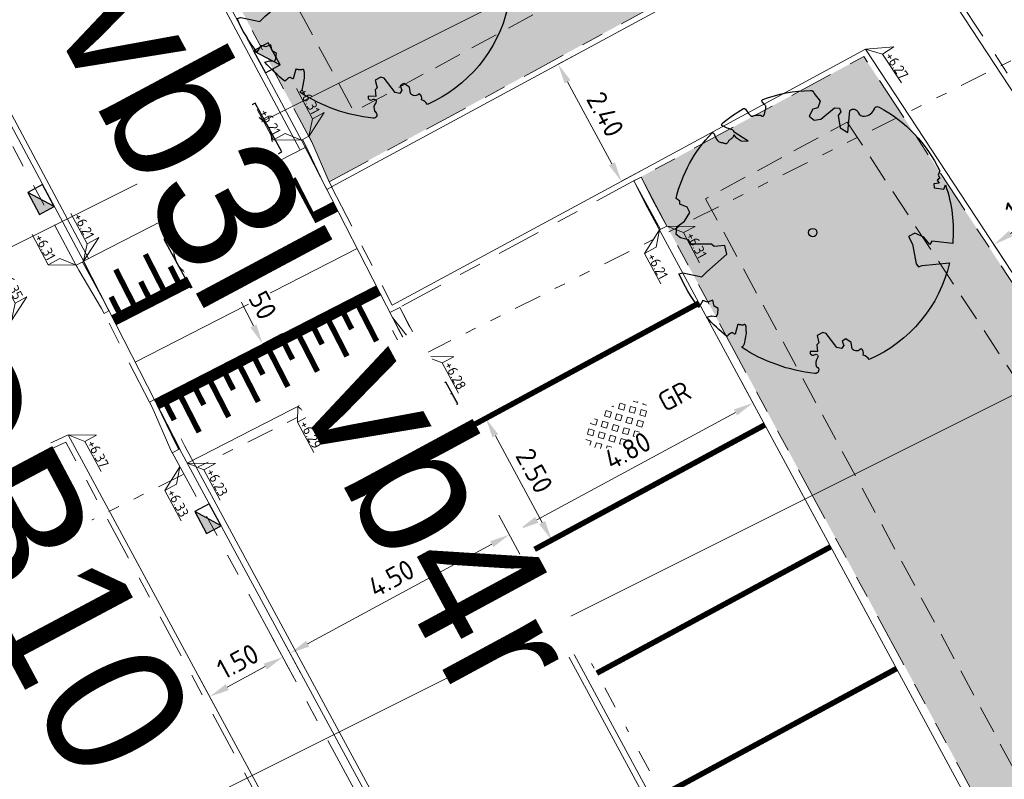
# Model space of a CAD drawing. Header units: metres. Extents: x 155090 to 155676, y 461362 to 461889.
# Tile 64 of 99: x 155297 to 155315, y 461587 to 461600. Entities that reach past the tile are written whole.
import ezdxf
from ezdxf.enums import TextEntityAlignment as Align

# ---------------------------------------------------------------- set-up
doc = ezdxf.new("R2018")
doc.units = ezdxf.units.M
for name, pattern in [('AL-TEKENBLADGRENS', [11.5, 2.5, -1.5, 1, -1.5, 1, -1.5, 2.5]), ('DASHED', [0.75, 0.5, -0.25]), ('VH-GELEIDEBAND', [6, 2, -2, 0, -2]), ('VH-OPSLUITBAND-SO', [10, 4, -2, 2, -2]), ('VH-TROTTOIRBAND_130-150', [15, 5, -2, 2, -2, 2, -2]), ('VW-5050_STREEP', [1, 0.5, -0.5]), ('ZZ-HIDDEN-SO', [4, 2, -2])]:
    doc.linetypes.add(name, pattern=pattern)
doc.layers.get('0').update_dxf_attribs({"lineweight": 18})
doc.layers.get('Defpoints').update_dxf_attribs({"lineweight": 18})
for name, color, linetype, lineweight in [('B-WE-VH-KANTOPSLUITING_OPSLUITBAND_60X200-G', 150, 'VH-OPSLUITBAND-SO', 18), ('B-WE-VH-VERHARDING_HALFVERHARDING_GRASBETONSTEEN-S-200', 130, 'Continuous', 18), ('N-WE-GR-BOOM-S', 90, 'Continuous', 25), ('N-WE-RI-OVERIG_RIOOLPUT_INSPECTIE-S-200', 10, 'Continuous', 25), ('N-WE-VH-KANTOPSLUITING-T18', 10, 'Continuous', 18), ('N-WE-VH-KANTOPSLUITING_GELEIDEBAND_50 200-G', 20, 'VH-GELEIDEBAND', 18), ('N-WE-VH-KANTOPSLUITING_OPSLUITBAND_100X200-G', 150, 'VH-OPSLUITBAND-SO', 18), ('N-WE-VH-KANTOPSLUITING_TROTTOIRBAND_130 150X250-G', 210, 'VH-TROTTOIRBAND_130-150', 18), ('N-WE-VH-KANTOPSLUITING_VERLOOPBAND-S', 7, 'Continuous', 18), ('N-WE-VH-KANTOPSLUITING_VOORKANT_BAND-G', 50, 'Continuous', 18), ('N-WE-VH-KANTVERHARDING_STREKLAAG-G', 60, 'Continuous', 18), ('N-WE-VW-MARKERING_DWARS_OVERSTEEK_KANALISATIESTREEP50_010-G', 7, 'VW-5050_STREEP', 18), ('N-WE-VW-MARKERING_SYMBOOL_PLATEAU-S', 7, 'Continuous', 18), ('X-XX-AL-BLADSCHEIDING-G', 7, 'AL-TEKENBLADGRENS', 18), ('X-XX-AL-HOOGTELABEL-S', 7, 'Continuous', 18), ('X-XX-AL-M', 7, 'Continuous', 18)]:
    doc.layers.add(name, color=color, linetype=linetype, lineweight=lineweight)
for name, color, linetype, lineweight, true_color in [('N-WE-GR-Groen-A-200', 7, 'Continuous', 18, 0x52a500), ('N-WE-GR-MATERIAALGRENS-G', 7, 'ZZ-HIDDEN-SO', 18, 0x00e600), ('N-WE-RI-HWA_KOLK-S-200', 150, 'Continuous', 25, 0x007fff)]:
    doc.layers.add(name, color=color, linetype=linetype, lineweight=lineweight, true_color=true_color)
doc.layers.add('X-XX-AL-HULPLIJN', color=4, linetype='Continuous', lineweight=18, plot=False)
doc.styles.add('NLCS-ISO', font='NLCS-ISO.ttf')
doc.styles.add('NLCS-ISO-M200-T18', font='NLCS-ISO.ttf', dxfattribs={"height": 0.36})
doc.dimstyles.new('NLCS-M200-T18-PIJL_L2_H1', dxfattribs={"dimscale": 0.2, "dimtxt": 2.5, "dimasz": 1.8, "dimexe": 2, "dimexo": 2, "dimgap": 0.7, "dimtad": 1, "dimzin": 0, "dimdsep": 46, "dimtxsty": 'NLCS-ISO-M200-T18', "dimcen": 0, "dimdle": 2, "dimclrd": 256, "dimclre": 256, "dimclrt": 10, "dimadec": 1, "dimazin": 0, "dimtfac": 1, "dimtdec": 3, "dimtofl": 0, "dimtmove": 0, "dimatfit": 3, "dimfxl": 2, "dimfxlon": 1, "dimtfillclr": 256, "dimtolj": 1, "dimtzin": 0, "dimlwd": -1, "dimlwe": -1, "dimarcsym": 0})
doc.dimstyles.new('NLCS-M200-T18-PIJL_L2_H2', dxfattribs={"dimscale": 0.2, "dimtxt": 0.36, "dimasz": 1.8, "dimexe": 2, "dimexo": 2, "dimgap": 0.7, "dimtad": 1, "dimzin": 0, "dimdsep": 46, "dimtxsty": 'NLCS-ISO-M200-T18', "dimcen": 0, "dimdle": 2, "dimclrd": 256, "dimclre": 256, "dimclrt": 10, "dimazin": 0, "dimtfac": 1, "dimtofl": 0, "dimtmove": 0, "dimatfit": 3, "dimfxl": 2, "dimfxlon": 1, "dimtfill": 1, "dimtfillclr": 256, "dimtolj": 1, "dimtzin": 0, "dimlwd": -1, "dimlwe": -1, "dimarcsym": 0})

# ---------------------------------------------------------------- blocks, each defined once
blk = doc.blocks.new('*D39')
at = {"layer": 'Defpoints', "color": 0, "transparency": 16777216}
for p in [(155305.715, 461593.461), (155306.904, 461591.262), (155306.356, 461590.966)]:
    blk.add_point(p, dxfattribs=at)
at = {"layer": 'X-XX-AL-M', "transparency": 16777216}
for p, q in [((155305.363, 461593.271), (155304.816, 461592.975)), ((155305.339, 461592.849), (155306.185, 461591.283)), ((155306.552, 461591.072), (155306.004, 461590.776))]:
    blk.add_line(p, q, dxfattribs=at)
for points in [[(155305.391, 461592.877), (155305.286, 461592.82), (155305.167, 461593.165)], [(155306.238, 461591.311), (155306.132, 461591.254), (155306.356, 461590.966)]]:
    blk.add_solid(points, dxfattribs=at)
at = {"layer": 'X-XX-AL-M', "color": 10, "transparency": 16777216, "insert": (155306.043, 461592.218), "char_height": 0.36, "attachment_point": 5, "rotation": 298.3918, "style": 'NLCS-ISO-M200-T18', "bg_fill": 3, "box_fill_scale": 1.1, "bg_fill_color": 256, "bg_fill_true_color": 13158600, "bg_fill_transparency": 0}
blk.add_mtext('\\A1;2.50', dxfattribs=at)
blk = doc.blocks.new('*U51')
at = {"lineweight": 30, "flags": 106}
blk.add_attdef('OB', text='', height=0.36, dxfattribs=at).set_placement((0, 0.1), align=Align.BOTTOM_CENTER)
blk = doc.blocks.new('*D94')
at = {"layer": 'Defpoints', "color": 0, "transparency": 16777216}
for p in [(155306.33, 461599.477), (155307.614, 461597.443), (155307.471, 461597.366)]:
    blk.add_point(p, dxfattribs=at)
at = {"layer": 'X-XX-AL-M', "transparency": 16777216}
for p, q in [((155306.473, 461599.555), (155306.825, 461599.745)), ((155306.644, 461599.238), (155307.443, 461597.76)), ((155307.614, 461597.443), (155307.966, 461597.633))]:
    blk.add_line(p, q, dxfattribs=at)
for points in [[(155306.697, 461599.266), (155306.591, 461599.209), (155306.473, 461599.555)], [(155307.496, 461597.789), (155307.39, 461597.731), (155307.614, 461597.443)]]:
    blk.add_solid(points, dxfattribs=at)
at = {"layer": 'X-XX-AL-M', "color": 10, "transparency": 16777216, "insert": (155307.325, 461598.651), "char_height": 0.36, "attachment_point": 5, "rotation": 298.392, "style": 'NLCS-ISO-M200-T18', "bg_fill": 3, "box_fill_scale": 1.1, "bg_fill_color": 256, "bg_fill_true_color": 13158600, "bg_fill_transparency": 0}
blk.add_mtext('\\A1;2.40', dxfattribs=at)
blk = doc.blocks.new('*D115')
at = {"layer": 'Defpoints', "color": 0, "transparency": 16777216}
for p in [(155309.991, 461593.443), (155310.675, 461592.177), (155306.452, 461589.894)]:
    blk.add_point(p, dxfattribs=at)
at = {"layer": 'X-XX-AL-M', "transparency": 16777216}
for p, q in [((155310.181, 461593.091), (155309.801, 461593.795)), ((155306.085, 461591.331), (155309.674, 461593.272)), ((155305.958, 461590.808), (155305.578, 461591.512))]:
    blk.add_line(p, q, dxfattribs=at)
for points in [[(155309.646, 461593.324), (155309.703, 461593.219), (155309.991, 461593.443)], [(155306.056, 461591.384), (155306.113, 461591.279), (155305.768, 461591.16)]]:
    blk.add_solid(points, dxfattribs=at)
at = {"layer": 'X-XX-AL-M', "color": 10, "transparency": 16777216, "insert": (155307.727, 461592.583), "char_height": 0.36, "attachment_point": 5, "rotation": 28.3918, "style": 'NLCS-ISO-M200-T18', "bg_fill": 3, "box_fill_scale": 1.1, "bg_fill_color": 256, "bg_fill_true_color": 13158600, "bg_fill_transparency": 0}
blk.add_mtext('\\A1;4.80', dxfattribs=at)
blk = doc.blocks.new('*U129')
blk.add_line((1000, 20), (0, 0))
blk.add_lwpolyline([(1000, 0), (0, 0), (0, 150), (1000, 150)], close=True)
blk = doc.blocks.new('*U184')
at = {"lineweight": 30, "flags": 106}
blk.add_attdef('OB', text='', height=0.36, dxfattribs=at).set_placement((0, 0.1), align=Align.BOTTOM_CENTER)
blk = doc.blocks.new('SVH-VERLOOPBAND_TROTTOIRBAND 130 150X250 HD_OPSLUITBAND 100X200 HD_RECHTS_L1000-MM_DYN')
blk.add_lwpolyline([(1000, 100), (900, 100), (100, 150), (0, 150), (0, 0), (1000, 0)], close=True)
blk.add_lwpolyline([(100, 20), (0, 20), (100, 20), (900, 0)])
blk = doc.blocks.new('SVH-VERLOOPBAND_TROTTOIRBAND 130 150X250 HD_OPSLUITBAND 100X200 HD_LINKS_L1000-MM_DYN')
blk.add_lwpolyline([(0, 0.1), (0.1, 0.1), (0.9, 0.15), (1, 0.15), (1, 0), (0, 0)], close=True)
blk.add_lwpolyline([(0.9, 0.02), (1, 0.02), (0.9, 0.02), (0.1, 0)])
blk = doc.blocks.new('SVH-GELEIDEBAND INRITVERLOOPBAND_50 200X200_RECHTS_L1000_HD-MM')
blk.add_lwpolyline([(1000, 0), (0, 0), (0, 200), (1000, 200)], close=True)
blk.add_lwpolyline([(100, 0), (900, 150), (1000, 150)])
blk = doc.blocks.new('*U52')
at = {"lineweight": 30, "flags": 106}
blk.add_attdef('OB', text='', height=0.36, dxfattribs=at).set_placement((0, 0.1), align=Align.BOTTOM_CENTER)
blk = doc.blocks.new('*U359')
at = {"lineweight": 18}
for p, q in [((-2.46, -1.41), (-2.46, 0.99)), ((-2.46, 0.99), (0, 0)), ((0, 0), (-2.46, -1.41)), ((-8.66, -1.41), (-2.46, -1.41))]:
    blk.add_line(p, q, dxfattribs=at)
at = {"lineweight": 18, "style": 'NLCS-ISO'}
blk.add_attdef('...', text='', height=1.8, dxfattribs=at).set_placement((-5.56, -1.83), align=Align.BOTTOM_CENTER)
blk = doc.blocks.new('*U250')
at = {"lineweight": 18}
for p, q in [((-2.46, 2.07), (-2.46, 4.47)), ((-2.46, 4.47), (0, 0)), ((-8.66, 2.07), (-2.46, 2.07)), ((0, 0), (-2.46, 2.07))]:
    blk.add_line(p, q, dxfattribs=at)
at = {"lineweight": 18, "style": 'NLCS-ISO'}
blk.add_attdef('...', text='', height=1.8, dxfattribs=at).set_placement((-5.56, 1.65), align=Align.BOTTOM_CENTER)
blk = doc.blocks.new('SGR-BOOM_05')
blk.add_lwpolyline([(0.433, 4.712), (0.441, 4.722), (0.45, 4.731), (0.457, 4.739), (0.465, 4.746), (0.473, 4.754), (0.48, 4.761), (0.487, 4.77), (0.494, 4.779), (0.501, 4.79), (0.508, 4.802), (0.513, 4.817), (0.516, 4.836), (0.517, 4.858), (0.515, 4.885), (0.509, 4.916), (0.475, 5.034, -0.52938), (0.529, 5.099, -0.087139), (2.218, 4.625, -0.372341), (2.284, 4.473), (2.354, 4.119), (2.18, 3.946), (1.992, 3.985), (1.767, 3.817), (1.853, 3.602), (2.086, 3.527), (2.712, 3.671), (2.864, 3.587), (2.85, 3.453), (2.707, 3.365), (2.577, 2.941), (2.743, 2.67), (3.168, 3.347, -0.504641), (3.406, 3.14, 0.331948), (3.544, 2.921, 0.282008), (3.993, 3.004), (3.957, 2.985, -0.512156), (4.163, 2.984, -0.16076), (5.094, -0.056), (4.977, -0.169), (4.976, -0.294), (4.862, -0.315), (4.876, -0.438), (4.698, -0.381), (4.644, -0.519), (4.864, -0.665), (4.933, -0.72), (5.054, -0.599, -0.106371), (4.341, -2.61), (3.705, -2.201), (3.588, -2.282), (3.512, -1.945), (3.286, -1.673), (3.024, -1.676), (3.03, -1.99), (2.83, -2.678), (2.861, -2.809), (3.005, -2.829), (3.93, -3.183, -0.236298), (-0.225, -5.013, 0.159625), (-0.347, -4.77, 0.350802), (-0.315, -4.528, -0.504641), (-0.6, -4.393), (-0.531, -4.17), (-0.647, -3.962), (-0.802, -3.978), (-0.825, -4.144), (-0.942, -4.211), (-1.08, -4.106), (-1.2, -3.475), (-1.291, -3.384), (-1.522, -3.391), (-1.586, -3.665), (-1.68, -3.694), (-1.769, -3.923), (-2.003, -3.798, 0.733583), (-1.918, -3.973, -0.861625), (-1.87, -4.128, 0.279978), (-2.043, -4.393), (-2.036, -4.403, -0.827056), (-2.208, -4.583, -0.116774), (-4.152, -2.556), (-4.114, -2.549), (-4.084, -2.541), (-4.059, -2.531), (-4.039, -2.52), (-4.024, -2.509), (-4.013, -2.498), (-4.004, -2.486), (-3.768, -2.184), (-3.762, -2.173), (-3.758, -2.163), (-3.755, -2.153), (-3.752, -2.143), (-3.748, -2.133), (-3.745, -2.123), (-3.74, -2.111), (-3.735, -2.099), (-3.729, -2.085), (-3.721, -2.071), (-3.713, -2.056), (-3.705, -2.04), (-3.697, -2.024), (-3.689, -2.007), (-3.682, -1.991), (-3.676, -1.975), (-3.671, -1.959), (-3.668, -1.944), (-3.666, -1.929), (-3.665, -1.916), (-3.666, -1.904), (-3.668, -1.893), (-3.671, -1.884), (-3.676, -1.877), (-3.682, -1.872), (-3.69, -1.869), (-3.698, -1.867), (-3.708, -1.866), (-3.718, -1.865), (-3.729, -1.864), (-3.74, -1.863), (-3.752, -1.86), (-3.764, -1.856), (-3.776, -1.85), (-3.788, -1.843), (-3.801, -1.835), (-3.813, -1.826), (-3.826, -1.816), (-3.84, -1.806), (-3.853, -1.796), (-3.866, -1.785), (-3.88, -1.774), (-3.893, -1.762), (-3.907, -1.75), (-4.15, -2.028), (-4.162, -2.015), (-4.173, -2), (-4.183, -1.984), (-4.193, -1.968), (-4.204, -1.951), (-4.219, -1.938), (-4.242, -1.928), (-4.274, -1.924), (-4.319, -1.929), (-4.379, -1.942), (-4.457, -1.967, -0.040997), (-4.791, -1.027), (-4.617, -1.057), (-4.463, -1.156), (-4.38, -1.082), (-4.281, -0.927), (-4.376, -0.782), (-4.323, -0.567), (-4.52, -0.551), (-4.652, -0.423), (-4.892, -0.58, -0.05814), (-4.988, 0.829), (-4.852, 0.802), (-4.298, 0.364), (-4.06, 0.447), (-3.128, 0.693), (-3.049, 1), (-3.409, 1.144), (-3.464, 1.261), (-4.121, 1.584), (-4.136, 1.769), (-4.358, 1.957), (-4.448, 2.14), (-4.297, 2.378), (-3.958, 2.431), (-3.65, 2.633), (-3.646, 2.84), (-3.838, 3.066), (-3.787, 3.162), (-3.863, 3.31, -0.13428), (-1.664, 4.835, -0.541727), (-1.597, 4.783), (-1.608, 4.639), (-1.605, 4.565), (-1.595, 4.508), (-1.579, 4.465), (-1.558, 4.434), (-1.535, 4.41), (-1.511, 4.392), (-1.487, 4.376), (-1.465, 4.359), (-1.446, 4.342), (-1.428, 4.325), (-1.411, 4.309), (-1.395, 4.295), (-1.38, 4.284), (-1.364, 4.276), (-1.347, 4.272), (-1.33, 4.272), (-1.312, 4.277), (-1.292, 4.285), (-1.273, 4.294), (-1.252, 4.305), (-1.232, 4.316), (-1.211, 4.327), (-1.189, 4.336), (-1.168, 4.342), (-1.147, 4.347), (-1.126, 4.35), (-1.105, 4.353), (-1.085, 4.356), (-1.066, 4.36), (-1.048, 4.365), (-1.031, 4.372), (-1.015, 4.382), (-1, 4.394), (-0.986, 4.408), (-0.973, 4.424), (-0.963, 4.324), (-0.94, 4.298), (-0.834, 4.118), (-0.611, 3.996), (-0.927, 4.508), (-0.921, 4.523), (-0.917, 4.539), (-0.915, 4.553), (-0.916, 4.568), (-0.92, 4.583), (-0.927, 4.598), (-0.938, 4.613), (-0.953, 4.629), (-0.972, 4.647), (-0.994, 4.667), (-1.02, 4.691), (-1.05, 4.719), (-1.082, 4.754), (-1.117, 4.795), (-1.199, 4.901, -0.543104), (-1.171, 4.981, -0.046766), (-0.234, 5.117, -0.385168), (-0.182, 5.074), (-0.152, 4.882), (-0.138, 4.822), (-0.121, 4.78), (-0.104, 4.753), (-0.085, 4.737), (-0.066, 4.73), (-0.047, 4.727), (-0.027, 4.726), (-0.009, 4.724), (0.009, 4.72), (0.027, 4.716), (0.044, 4.71), (0.061, 4.704), (0.077, 4.697), (0.093, 4.689), (0.109, 4.682), (0.124, 4.675), (0.139, 4.668), (0.153, 4.66), (0.167, 4.653), (0.18, 4.645), (0.191, 4.638), (0.202, 4.629), (0.211, 4.621), (0.219, 4.611), (0.225, 4.602), (0.231, 4.593), (0.236, 4.584), (0.242, 4.576), (0.247, 4.569), (0.253, 4.564), (0.26, 4.56), (0.269, 4.559), (0.278, 4.56), (0.289, 4.563), (0.3, 4.568), (0.312, 4.574), (0.324, 4.582), (0.336, 4.592), (0.348, 4.603), (0.36, 4.616), (0.371, 4.63), (0.382, 4.644), (0.393, 4.659), (0.404, 4.673), (0.414, 4.687), (0.423, 4.7)], format="xyb", close=True)
blk.add_circle((0, 0), 0.15)
blk = doc.blocks.new('SRI-KOLK_TROTTOIR-SO')
blk.add_hatch(color=256).paths.add_polyline_path([(1.125, 1.5), (-1.125, 1.5), (-1.125, 0)])
blk.add_line((-1.125, 0), (1.125, 1.5))
at = {"flags": 128}
blk.add_lwpolyline([(-1.125, 0), (1.125, 0), (1.125, 1.5), (-1.125, 1.5)], close=True, dxfattribs=at)
blk = doc.blocks.new('SRI-KOLK_RWS-SO')
h = blk.add_hatch(color=256)
h.dxf.hatch_style = 1
h.paths.add_polyline_path([(0, 0), (1.125, 0), (1.125, 1.5), (0, 1.5)])
blk.add_line((0, 0), (0, 1.5))
blk.add_lwpolyline([(-1.125, 0), (1.125, 0), (1.125, 1.5), (-1.125, 1.5)], close=True)
blk = doc.blocks.new('SVH-GRASBETONSTEEN_02_KL-SO')
for p, q in [((-2.905, 0.579), (-2.549, 0.935)), ((-2.193, 0.579), (-2.549, 0.935)), ((-2.193, 1.29), (-2.164, 1.32)), ((-1.838, 0.935), (-2.193, 1.29)), ((-1.838, 0.935), (-1.482, 1.29)), ((-1.482, 1.29), (-1.691, 1.5)), ((-1.482, 0.579), (-1.126, 0.935)), ((-0.77, 0.579), (-1.126, 0.935)), ((-0.77, 1.29), (-0.415, 1.646)), ((-0.415, 0.935), (-0.77, 1.29)), ((-0.059, 1.29), (-0.415, 1.646)), ((-0.415, 0.935), (-0.059, 1.29)), ((-0.059, 0.579), (0.297, 0.935)), ((0.297, 1.646), (0.223, 1.72)), ((0.297, 1.646), (0.362, 1.711)), ((0.653, 0.579), (0.297, 0.935)), ((0.653, 1.29), (0.989, 1.626)), ((1.008, 0.935), (0.653, 1.29)), ((1.008, 0.935), (1.364, 1.29)), ((1.364, 1.29), (1.038, 1.616)), ((1.364, 0.579), (1.72, 0.935)), ((2.076, 0.579), (1.72, 0.935)), ((2.432, 0.935), (2.128, 1.239)), ((2.432, 0.935), (2.499, 1.002)), ((-2.905, -0.133), (-3.256, 0.218)), ((-2.549, 0.223), (-2.905, 0.579)), ((-2.549, 0.223), (-2.193, 0.579)), ((-2.193, -0.133), (-1.838, 0.223)), ((-1.482, -0.133), (-1.838, 0.223)), ((-1.126, 0.223), (-1.482, 0.579)), ((-1.126, 0.223), (-0.77, 0.579)), ((-0.77, -0.133), (-0.415, 0.223)), ((-0.059, -0.133), (-0.415, 0.223)), ((0.297, 0.223), (-0.059, 0.579)), ((0.297, 0.223), (0.653, 0.579)), ((0.653, -0.133), (1.008, 0.223)), ((1.364, -0.133), (1.008, 0.223)), ((1.72, 0.223), (1.364, 0.579)), ((1.72, 0.223), (2.076, 0.579)), ((2.076, -0.133), (2.432, 0.223)), ((2.787, -0.133), (2.432, 0.223)), ((2.787, 0.579), (2.855, 0.646)), ((3.016, 0.35), (2.787, 0.579)), ((-3.178, -0.406), (-2.905, -0.133)), ((-2.875, -0.814), (-2.549, -0.489)), ((-2.193, -0.844), (-2.549, -0.489)), ((-2.47, -1.121), (-2.193, -0.844)), ((-1.838, -0.489), (-2.193, -0.133)), ((-1.838, -0.489), (-1.482, -0.133)), ((-1.482, -0.844), (-1.126, -0.489)), ((-1.126, -1.2), (-1.482, -0.844)), ((-0.77, -0.844), (-1.126, -0.489)), ((-1.126, -1.2), (-0.77, -0.844)), ((-0.415, -0.489), (-0.77, -0.133)), ((-0.415, -0.489), (-0.059, -0.133)), ((-0.059, -0.844), (0.297, -0.489)), ((0.297, -1.2), (-0.059, -0.844)), ((0.653, -0.844), (0.297, -0.489)), ((0.297, -1.2), (0.653, -0.844)), ((1.008, -0.489), (0.653, -0.133)), ((1.008, -0.489), (1.364, -0.133)), ((1.364, -0.844), (1.72, -0.489)), ((1.72, -1.2), (1.364, -0.844)), ((2.076, -0.844), (1.72, -0.489)), ((1.72, -1.2), (2.076, -0.844)), ((2.432, -0.489), (2.076, -0.133)), ((2.432, -0.489), (2.787, -0.133)), ((-1.993, -1.355), (-1.838, -1.2)), ((-1.529, -1.509), (-1.838, -1.2)), ((-0.77, -1.556), (-0.415, -1.2)), ((-0.662, -1.665), (-0.77, -1.556)), ((-0.059, -1.556), (-0.415, -1.2)), ((-0.193, -1.69), (-0.059, -1.556)), ((0.653, -1.556), (1.008, -1.2)), ((0.729, -1.632), (0.653, -1.556)), ((1.319, -1.511), (1.008, -1.2))]:
    blk.add_line(p, q)
at = {"style": 'NLCS-ISO'}
blk.add_attdef('FORMAAT', text='', height=1.8, dxfattribs=at).set_placement((-4.309, -0.133), align=Align.MIDDLE_RIGHT)
blk.add_attdef('KLEUR', text='', height=1.8, dxfattribs=at).set_placement((4.191, -0.133), align=Align.MIDDLE_LEFT)
at = {"style": 'NLCS-ISO', "flags": 1}
blk.add_attdef('FUNCTIE', text='', height=1.8, dxfattribs=at).set_placement((-0.059, -2.883), align=Align.TOP_CENTER)
blk = doc.blocks.new('*U299')
for points in [[(0, 4.1), (4.5, 4.1)], [(0, 2.05), (4.5, 2.05)], [(0, 0), (4.5, 0)]]:
    blk.add_lwpolyline(points)
for points, const_width in [([(0.45, 3.7), (0.45, 3)], 0.1), ([(1.05, 3.7), (1.05, 3)], 0.1), ([(1.65, 3.7), (1.65, 3)], 0.1), ([(2.25, 3.7), (2.25, 3)], 0.1), ([(2.85, 3.7), (2.85, 3)], 0.1), ([(3.45, 3.7), (3.45, 3)], 0.1), ([(4.05, 3.7), (4.05, 3)], 0.1), ([(0.15, 3.3), (0.15, 3)], 0.1), ([(0.75, 3.3), (0.75, 3)], 0.1), ([(1.35, 3.3), (1.35, 3)], 0.1), ([(1.95, 3.3), (1.95, 3)], 0.1), ([(2.55, 3.3), (2.55, 3)], 0.1), ([(3.15, 3.3), (3.15, 3)], 0.1), ([(3.75, 3.3), (3.75, 3)], 0.1), ([(0, 2.9), (4.5, 2.9)], 0.2), ([(0, 1.2), (4.5, 1.2)], 0.2), ([(0.15, 0.8), (0.15, 1.1)], 0.1), ([(0.45, 0.4), (0.45, 1.1)], 0.1), ([(0.75, 0.8), (0.75, 1.1)], 0.1), ([(1.05, 0.4), (1.05, 1.1)], 0.1), ([(1.35, 0.8), (1.35, 1.1)], 0.1), ([(1.65, 0.4), (1.65, 1.1)], 0.1), ([(1.95, 0.8), (1.95, 1.1)], 0.1), ([(2.25, 0.4), (2.25, 1.1)], 0.1), ([(2.55, 0.8), (2.55, 1.1)], 0.1), ([(2.85, 0.4), (2.85, 1.1)], 0.1), ([(3.15, 0.8), (3.15, 1.1)], 0.1), ([(3.45, 0.4), (3.45, 1.1)], 0.1), ([(3.75, 0.8), (3.75, 1.1)], 0.1), ([(4.05, 0.4), (4.05, 1.1)], 0.1)]:
    blk.add_lwpolyline(points, dxfattribs=dict(const_width=const_width))
blk = doc.blocks.new('*D315')
at = {"layer": 'Defpoints', "color": 0, "transparency": 16777216}
for p in [(155300.452, 461595.847), (155301.136, 461594.512), (155301.136, 461594.512)]:
    blk.add_point(p, dxfattribs=at)
at = {"layer": 'X-XX-AL-M', "transparency": 16777216}
for p, q in [((155300.452, 461595.847), (155300.808, 461596.03)), ((155300.616, 461595.527), (155300.972, 461594.833)), ((155301.136, 461594.512), (155301.492, 461594.695))]:
    blk.add_line(p, q, dxfattribs=at)
for points in [[(155300.669, 461595.554), (155300.563, 461595.499), (155300.452, 461595.847)], [(155301.025, 461594.86), (155300.918, 461594.805), (155301.136, 461594.512)]]:
    blk.add_solid(points, dxfattribs=at)
at = {"layer": 'X-XX-AL-M', "color": 10, "transparency": 16777216, "insert": (155301.079, 461595.326), "char_height": 0.36, "attachment_point": 5, "rotation": 297.1452, "style": 'NLCS-ISO-M200-T18', "bg_fill": 3, "box_fill_scale": 1.1, "bg_fill_color": 256, "bg_fill_true_color": 13158600, "bg_fill_transparency": 0}
blk.add_mtext('\\A1;1.50', dxfattribs=at)
blk = doc.blocks.new('SRI-PUT_INSPECTIE-SO')
at = {"flags": 128}
blk.add_lwpolyline([(-2, -2), (2, -2), (2, 2), (-2, 2)], close=True, dxfattribs=at)
blk.add_circle((0, 0), 2)
at = {"style": 'NLCS-ISO'}
blk.add_text('I', height=2.5, dxfattribs=at).set_placement((-0.003, -0.007), align=Align.MIDDLE_CENTER)
blk = doc.blocks.new('*D558')
at = {"layer": 'Defpoints', "color": 0, "transparency": 16777216}
for p in [(155306.276, 461589.799), (155301.633, 461588.925), (155302.318, 461587.659)]:
    blk.add_point(p, dxfattribs=at)
at = {"layer": 'X-XX-AL-M', "transparency": 16777216}
for p, q in [((155305.782, 461590.713), (155305.402, 461591.417)), ((155305.275, 461590.894), (155301.95, 461589.097)), ((155301.824, 461588.574), (155301.443, 461589.277))]:
    blk.add_line(p, q, dxfattribs=at)
for points in [[(155305.247, 461590.947), (155305.304, 461590.841), (155305.592, 461591.065)], [(155301.922, 461589.149), (155301.979, 461589.044), (155301.633, 461588.925)]]:
    blk.add_solid(points, dxfattribs=at)
at = {"layer": 'X-XX-AL-M', "color": 10, "transparency": 16777216, "insert": (155303.461, 461590.277), "char_height": 0.36, "attachment_point": 5, "rotation": 28.3918, "style": 'NLCS-ISO-M200-T18', "bg_fill": 3, "box_fill_scale": 1.1, "bg_fill_color": 256, "bg_fill_true_color": 13158600, "bg_fill_transparency": 0}
blk.add_mtext('\\A1;4.50', dxfattribs=at)
blk = doc.blocks.new('*D559')
at = {"layer": 'Defpoints', "color": 0, "transparency": 16777216}
for p in [(155300.182, 461588.141), (155302.186, 461587.588), (155300.866, 461586.875)]:
    blk.add_point(p, dxfattribs=at)
at = {"layer": 'X-XX-AL-M', "transparency": 16777216}
for p, q in [((155301.692, 461588.502), (155301.311, 461589.206)), ((155301.185, 461588.683), (155300.499, 461588.312)), ((155300.372, 461587.789), (155299.992, 461588.493))]:
    blk.add_line(p, q, dxfattribs=at)
for points in [[(155301.156, 461588.736), (155301.213, 461588.63), (155301.502, 461588.854)], [(155300.47, 461588.365), (155300.527, 461588.259), (155300.182, 461588.141)]]:
    blk.add_solid(points, dxfattribs=at)
at = {"layer": 'X-XX-AL-M', "color": 10, "transparency": 16777216, "insert": (155300.69, 461588.779), "char_height": 0.36, "attachment_point": 5, "rotation": 28.3918, "style": 'NLCS-ISO-M200-T18', "bg_fill": 3, "box_fill_scale": 1.1, "bg_fill_color": 256, "bg_fill_true_color": 13158600, "bg_fill_transparency": 0}
blk.add_mtext('\\A1;1.50', dxfattribs=at)
blk = doc.blocks.new('*D563')
at = {"layer": 'Defpoints', "color": 0, "transparency": 16777216}
for p in [(155315.844, 461597.288), (155315.844, 461597.288), (155314.34, 461596.3)]:
    blk.add_point(p, dxfattribs=at)
at = {"layer": 'X-XX-AL-M', "transparency": 16777216}
for p, q in [((155315.844, 461597.288), (155316.064, 461596.954)), ((155314.641, 461596.498), (155315.544, 461597.091)), ((155314.34, 461596.3), (155314.56, 461595.966))]:
    blk.add_line(p, q, dxfattribs=at)
for points in [[(155315.511, 461597.141), (155315.577, 461597.041), (155315.844, 461597.288)], [(155314.608, 461596.548), (155314.674, 461596.448), (155314.34, 461596.3)]]:
    blk.add_solid(points, dxfattribs=at)
at = {"layer": 'X-XX-AL-M', "color": 10, "transparency": 16777216, "insert": (155314.917, 461597.062), "char_height": 0.36, "attachment_point": 5, "rotation": 33.3042, "style": 'NLCS-ISO-M200-T18'}
blk.add_mtext('\\A1;1.80', dxfattribs=at)
blk = doc.blocks.new('*U345')
at = {"lineweight": 18}
for p, q in [((-2.46, -2.01), (0, 0)), ((0, 0), (-2.46, -4.41)), ((-2.46, -4.41), (-2.46, -2.01)), ((-8.66, -4.41), (-2.46, -4.41))]:
    blk.add_line(p, q, dxfattribs=at)
at = {"lineweight": 18, "style": 'NLCS-ISO'}
blk.add_attdef('...', text='', height=1.8, dxfattribs=at).set_placement((-5.56, -4.83), align=Align.BOTTOM_CENTER)
blk = doc.blocks.new('*U343')
at = {"lineweight": 18}
for p, q in [((-2.46, -2.01), (0, 0)), ((0, 0), (-2.46, -4.41)), ((-2.46, -4.41), (-2.46, -2.01)), ((-8.66, -4.41), (-2.46, -4.41))]:
    blk.add_line(p, q, dxfattribs=at)
at = {"lineweight": 18, "style": 'NLCS-ISO'}
blk.add_attdef('...', text='', height=1.8, dxfattribs=at).set_placement((-5.56, -4.83), align=Align.BOTTOM_CENTER)

msp = doc.modelspace()

# ---------------------------------------------------------------- hatches: boundary and pattern name
at = {"layer": 'N-WE-GR-Groen-A-200', "true_color": 0x7fff00, "transparency": 33554585}
h = msp.add_hatch(color=70, dxfattribs=at)
h.dxf.hatch_style = 1
h.paths.add_polyline_path([(155306.652, 461607.821), (155303.012, 461605.852), (155302.872, 461603.822), (155299.908, 461602.22), (155300.241, 461601.49), (155301.969, 461598.258), (155302.019, 461598.165), (155302.337, 461597.437), (155310.557, 461601.877)])
h = msp.add_hatch(color=70, dxfattribs=at)
h.dxf.hatch_style = 1
h.paths.add_polyline_path([(155311.99, 461599.695), (155307.968, 461597.521), (155308.179, 461597.111), (155317.469, 461579.922), (155323.012, 461582.918)])

# ---------------------------------------------------------------- linework, layer by layer
at = {"layer": 'B-WE-VH-KANTOPSLUITING_OPSLUITBAND_60X200-G', "ltscale": 0.2, "flags": 128}
msp.add_lwpolyline([(155299.096, 461593.456), (155298.274, 461595.058)], dxfattribs=at)
at = {"layer": 'N-WE-VH-KANTOPSLUITING_GELEIDEBAND_50 200-G', "ltscale": 0.2, "flags": 128}
msp.add_lwpolyline([(155303.613, 461595.167), (155303.798, 461594.805), (155313.105, 461577.586), (155314.195, 461576.196), (155319.748, 461565.699), (155321.764, 461561.483, 0.054204), (155323.448, 461558.763), (155323.663, 461558.488)], format="xyb", dxfattribs=at)
at = {"layer": 'N-WE-VH-KANTOPSLUITING_OPSLUITBAND_100X200-G', "ltscale": 0.2, "flags": 128}
for points in [[(155357.488, 461641.038), (155353.861, 461641.094), (155350.254, 461638.957), (155318.283, 461620.549), (155310.881, 461616.182), (155305.703, 461612.907), (155331.686, 461573.358), (155356.824, 461586.557), (155356.405, 461587.369)], [(155302.339, 461597.433), (155310.557, 461601.877), (155306.652, 461607.821), (155303.012, 461605.852), (155302.872, 461603.822), (155299.908, 461602.22)], [(155313.118, 461577.57), (155317.381, 461579.874), (155323.012, 461582.918), (155311.99, 461599.695), (155307.871, 461597.469), (155307.871, 461597.469), (155303.569, 461595.143)], [(155302.384, 461597.344), (155303.479, 461595.208)], [(155241.002, 461566.388), (155297.584, 461592.737), (155297.584, 461592.737), (155307.517, 461574.36)]]:
    msp.add_lwpolyline(points, dxfattribs=at)
at = {"layer": 'N-WE-VH-KANTOPSLUITING_TROTTOIRBAND_130 150X250-G', "ltscale": 0.2, "flags": 128}
msp.add_lwpolyline([(155292.261, 461606.663), (155292.681, 461606.888, -0.492563), (155293.115, 461606.692, -0.010102), (155293.451, 461605.117, 0.075224), (155294.616, 461601.832), (155297.774, 461595.923), (155297.819, 461595.837)], format="xyb", dxfattribs=at)
for points in [[(155300.289, 461601.402), (155302.027, 461598.15)], [(155307.97, 461597.518), (155308.179, 461597.111), (155317.469, 461579.922)], [(155299.462, 461592.632), (155299.507, 461592.545), (155309.035, 461574.917), (155310.111, 461573.545), (155315.415, 461563.518), (155320.345, 461553.209), (155322.934, 461551.042)]]:
    msp.add_lwpolyline(points, dxfattribs=at)
at = {"layer": 'N-WE-VH-KANTOPSLUITING_VOORKANT_BAND-G', "ltscale": 0.2, "flags": 128}
for points in [[(155360.641, 461639.416), (155359.733, 461640.811, 0.399973), (155351.681, 461642.721), (155301.364, 461613.37, 0.403366), (155298.717, 461604.024), (155301.894, 461598.08), (155303.621, 461594.711), (155312.938, 461577.476), (155314.027, 461576.087), (155319.57, 461565.609), (155321.584, 461561.397, 0.054204), (155323.29, 461558.64), (155323.483, 461558.393)], [(155292.19, 461606.795), (155292.61, 461607.02, -0.492563), (155293.261, 461606.726, -0.010102), (155293.599, 461605.146, 0.075224), (155294.748, 461601.903), (155297.907, 461595.993), (155299.639, 461592.615), (155309.161, 461574.999), (155310.237, 461573.627), (155315.549, 461563.586), (155320.466, 461553.303), (155323.86, 461550.464)]]:
    msp.add_lwpolyline(points, format="xyb", dxfattribs=at)
for points in [[(155357.489, 461641.138), (155353.834, 461641.194), (155350.204, 461639.043), (155318.233, 461620.635), (155310.829, 461616.267), (155305.564, 461612.937), (155331.652, 461573.227), (155356.959, 461586.514), (155356.493, 461587.416)], [(155302.384, 461597.344), (155310.7, 461601.841), (155306.685, 461607.952), (155302.916, 461605.914), (155302.776, 461603.884), (155299.861, 461602.308)], [(155313.18, 461577.49), (155317.517, 461579.834), (155323.156, 461582.882), (155312.023, 461599.827), (155307.911, 461597.604), (155307.911, 461597.604), (155303.479, 461595.208)], [(155307.836, 461597.45), (155308.046, 461597.041), (155317.337, 461579.851)], [(155240.947, 461566.473), (155297.627, 461592.867)], [(155297.627, 461592.867), (155307.637, 461574.349)]]:
    msp.add_lwpolyline(points, dxfattribs=at)
at = {"layer": 'N-WE-VH-KANTVERHARDING_STREKLAAG-G', "ltscale": 0.2, "flags": 128}
for points in [[(155351.457, 461642.712), (155301.311, 461613.461, 0.403366), (155298.624, 461603.974), (155301.801, 461598.031), (155301.814, 461598.007)], [(155292.14, 461606.888), (155292.561, 461607.113, -0.492563), (155293.363, 461606.75, -0.010102), (155293.702, 461605.166, 0.075224), (155294.841, 461601.952), (155297.996, 461596.049)], [(155303.483, 461594.752), (155303.529, 461594.662), (155312.849, 461577.418), (155313.938, 461576.03), (155319.476, 461565.562), (155321.489, 461561.352, 0.054204), (155323.208, 461558.575), (155323.323, 461558.427), (155326.086, 461554.887), (155327.35, 461553.267), (155328.037, 461551.966), (155335.006, 461538.768)]]:
    msp.add_lwpolyline(points, format="xyb", dxfattribs=at)
msp.add_lwpolyline([(155299.665, 461592.794), (155299.732, 461592.664), (155309.249, 461575.057), (155310.326, 461573.684), (155315.643, 461563.633), (155320.551, 461553.369), (155323.943, 461550.531), (155331.235, 461536.722)], dxfattribs=at)
at = {"layer": 'N-WE-VW-MARKERING_DWARS_OVERSTEEK_KANALISATIESTREEP50_010-G', "ltscale": 0.4, "const_width": 0.1, "flags": 128}
for points in [[(155304.794, 461592.963), (155309.016, 461595.246)], [(155305.982, 461590.764), (155310.205, 461593.046)], [(155307.171, 461588.565), (155311.394, 461590.847)], [(155308.36, 461586.365), (155312.582, 461588.648)]]:
    msp.add_lwpolyline(points, dxfattribs=at)
at = {"layer": 'X-XX-AL-BLADSCHEIDING-G', "ltscale": 0.2, "flags": 128}
msp.add_lwpolyline([(155365.722, 461625.14), (155196.789, 461540.728)], dxfattribs=at)
at = {"layer": 'X-XX-AL-HULPLIJN'}
for points in [[(155163.247, 461517.914), (155377.343, 461624.892), (155304.012, 461771.648), (155089.916, 461664.669)], [(155438.147, 461483.593), (155364.817, 461630.348), (155192.29, 461544.14), (155265.621, 461397.385)]]:
    msp.add_lwpolyline(points, close=True, dxfattribs=at)

# ---------------------------------------------------------------- block references
at = {"layer": 'N-WE-RI-HWA_KOLK-S-200', "xscale": 0.2, "yscale": 0.2, "zscale": 0.2}
for name, p, rotation in [('SRI-KOLK_TROTTOIR-SO', (155301.081, 461599.601), 298.1252360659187), ('SRI-KOLK_TROTTOIR-SO', (155297.27, 461597.185), 118.1252360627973), ('SRI-KOLK_RWS-SO', (155304.288, 461593.479), 298.391780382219), ('SRI-KOLK_TROTTOIR-SO', (155300.282, 461591.425), 118.3917803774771)]:
    msp.add_blockref(name, p, dxfattribs=dict(at, rotation=rotation))
at = {"layer": 'N-WE-RI-OVERIG_RIOOLPUT_INSPECTIE-S-200', "xscale": 0.25, "yscale": 0.25, "zscale": 0.25, "rotation": 28.56407164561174}
msp.add_blockref('SRI-PUT_INSPECTIE-SO', (155300.805, 461598.175), dxfattribs=at)
at = {"layer": 'N-WE-VH-KANTOPSLUITING-T18'}
ref = msp.add_blockref('*U51', (155295.925, 461595.166), dxfattribs=dict(at, xscale=0.75, yscale=0.75, zscale=0.75, rotation=298.0131778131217))
lines = msp.add_mtext('OB10', dxfattribs={"layer": '0', "insert": (155295.992, 461595.201), "char_height": 2.5, "attachment_point": 1, "rotation": 298.0132, "bg_fill": 3, "box_fill_scale": 1, "bg_fill_color": 256, "bg_fill_transparency": 0})
ref.add_attrib('OB', '', (155295.992, 461595.201), dxfattribs={"flags": 54}).embed_mtext(lines)
at = {"layer": 'N-WE-VH-KANTOPSLUITING_VERLOOPBAND-S'}
for name, p, xscale, yscale, zscale, rotation in [('SVH-VERLOOPBAND_TROTTOIRBAND 130 150X250 HD_OPSLUITBAND 100X200 HD_RECHTS_L1000-MM_DYN', (155301.84, 461598.186), 0.001, 0.001, 0.001, 297.1451699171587), ('SVH-GELEIDEBAND INRITVERLOOPBAND_50 200X200_RECHTS_L1000_HD-MM', (155303.436, 461595.073), 0.0009999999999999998, 0.0009999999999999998, 0.0009999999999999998, 297.8816733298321), ('SVH-VERLOOPBAND_TROTTOIRBAND 130 150X250 HD_OPSLUITBAND 100X200 HD_RECHTS_L1000-MM_DYN', (155299.641, 461592.612), 0.001, 0.001, 0.001, 117.1451699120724)]:
    msp.add_blockref(name, p, dxfattribs=dict(at, xscale=xscale, yscale=yscale, zscale=zscale, rotation=rotation))
at = {"layer": 'N-WE-VH-KANTOPSLUITING_VERLOOPBAND-S', "rotation": 117.1805108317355}
msp.add_blockref('SVH-VERLOOPBAND_TROTTOIRBAND 130 150X250 HD_OPSLUITBAND 100X200 HD_LINKS_L1000-MM_DYN', (155298.363, 461595.105), dxfattribs=at)
at = {"layer": 'N-WE-VW-MARKERING_SYMBOOL_PLATEAU-S', "lineweight": 0, "rotation": 27.14516991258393}
msp.add_blockref('*U299', (155299.774, 461592.353), dxfattribs=at)
at = {"layer": 'X-XX-AL-HOOGTELABEL-S'}
ref = msp.add_blockref('*U250', (155312.023, 461599.827), dxfattribs=dict(at, xscale=-0.09999999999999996, yscale=0.09999999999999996, zscale=0.1, rotation=303.3042126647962))
ref.add_attrib('...', '+6.27', dxfattribs={"layer": '0', "lineweight": 18, "height": 0.18, "rotation": 303.3042, "style": 'NLCS-ISO'}).set_placement((155312.466, 461599.452), align=Align.BOTTOM_CENTER)
at = {"layer": 'X-XX-AL-HOOGTELABEL-S', "xscale": 0.1, "yscale": 0.1, "zscale": 0.1, "rotation": 298.1754708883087}
for name, p, values in [('*U250', (155301.973, 461598.254), {'...': '+6.31'}), ('*U345', (155301.838, 461598.185), {'...': '+6.21'}), ('*U359', (155299.905, 461597.028), {'...': '+6.27'}), ('*U250', (155297.903, 461596.001), {'...': '+6.21'}), ('*U345', (155297.772, 461595.926), {'...': '+6.31'}), ('*U250', (155296.605, 461594.93), {'...': '+6.35'})]:
    msp.add_blockref(name, p, dxfattribs=at).add_auto_attribs(values)
at = {"layer": 'X-XX-AL-HOOGTELABEL-S'}
ref = msp.add_blockref('*U250', (155308.436, 461596.635), dxfattribs=dict(at, xscale=-0.1, yscale=0.09999999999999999, zscale=0.1, rotation=298.1754708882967))
ref.add_attrib('...', '+6.31', dxfattribs={"layer": '0', "lineweight": 18, "height": 0.18, "rotation": 298.1755, "style": 'NLCS-ISO'}).set_placement((155308.844, 461596.223), align=Align.BOTTOM_CENTER)
ref = msp.add_blockref('*U345', (155308.304, 461596.564), dxfattribs=dict(at, xscale=-0.1, yscale=0.09999999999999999, zscale=0.1, rotation=298.1754708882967))
ref.add_attrib('...', '+6.21', dxfattribs={"layer": '0', "lineweight": 18, "height": 0.18, "rotation": 298.1755, "style": 'NLCS-ISO'}).set_placement((155308.141, 461595.846), align=Align.BOTTOM_CENTER)
ref = msp.add_blockref('*U343', (155303.901, 461594.193), dxfattribs=dict(at, xscale=-0.1, yscale=0.09999999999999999, zscale=0.1, rotation=298.1754708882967))
ref.add_attrib('...', '+6.23', dxfattribs={"layer": '0', "lineweight": 18, "height": 0.18, "rotation": 298.1755, "style": 'NLCS-ISO'}).set_placement((155303.738, 461593.475), align=Align.BOTTOM_CENTER)
ref = msp.add_blockref('*U359', (155301.776, 461593.379), dxfattribs=dict(at, xscale=-0.1, yscale=0.09999999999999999, zscale=0.1, rotation=298.1754708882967))
ref.add_attrib('...', '+6.29', dxfattribs={"layer": '0', "lineweight": 18, "height": 0.18, "rotation": 298.1755, "style": 'NLCS-ISO'}).set_placement((155301.877, 461592.803), align=Align.BOTTOM_CENTER)
ref = msp.add_blockref('*U250', (155297.627, 461592.867), dxfattribs=dict(at, xscale=-0.1, yscale=0.1, zscale=0.1, rotation=298.3917803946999))
ref.add_attrib('...', '+6.37', dxfattribs={"layer": '0', "lineweight": 18, "height": 0.18, "rotation": 298.3918, "style": 'NLCS-ISO'}).set_placement((155298.037, 461592.456), align=Align.BOTTOM_CENTER)
ref = msp.add_blockref('*U250', (155299.779, 461592.356), dxfattribs=dict(at, xscale=-0.1, yscale=0.09999999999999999, zscale=0.1, rotation=298.1754708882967))
ref.add_attrib('...', '+6.23', dxfattribs={"layer": '0', "lineweight": 18, "height": 0.18, "rotation": 298.1755, "style": 'NLCS-ISO'}).set_placement((155300.187, 461591.943), align=Align.BOTTOM_CENTER)
ref = msp.add_blockref('*U343', (155299.645, 461592.288), dxfattribs=dict(at, xscale=-0.1, yscale=0.09999999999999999, zscale=0.1, rotation=298.1754708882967))
ref.add_attrib('...', '+6.33', dxfattribs={"layer": '0', "lineweight": 18, "height": 0.18, "rotation": 298.1755, "style": 'NLCS-ISO'}).set_placement((155299.482, 461591.57), align=Align.BOTTOM_CENTER)

# ---------------------------------------------------------------- dimensions: what is measured, and where the dimension line sits
at = {"layer": 'X-XX-AL-M'}
dim = msp.add_linear_dim(base=(155315.844, 461597.288), p1=(155314.34, 461596.3), p2=(155315.844, 461597.288), angle=213.3042, dimstyle='NLCS-M200-T18-PIJL_L2_H1', override={"dimtmove": 1}, dxfattribs=at)
dim.commit()
dim.dimension.update_dxf_attribs({"geometry": '*D563', "text_midpoint": (155314.917, 461597.062)})

# ---------------------------------------------------------------- next in the draw order: dimensions: what is measured, and where the dimension line sits
for p1, p2, distance, picture, middle in [((155306.33, 461599.477), (155307.471, 461597.366), 0.163, '*D94', (155307.325, 461598.651)), ((155300.452, 461595.847), (155301.136, 461594.512), 0, '*D315', (155301.079, 461595.326)), ((155305.715, 461593.461), (155306.904, 461591.262), -0.622, '*D39', (155306.043, 461592.218))]:
    dim = msp.add_aligned_dim(p1=p1, p2=p2, distance=distance, dimstyle='NLCS-M200-T18-PIJL_L2_H2', override={"dimtxsty": 'NLCS-ISO-M200-T18', "dimtfill": 1}, dxfattribs=at)
    dim.commit()
    dim.dimension.update_dxf_attribs({"geometry": picture, "text_midpoint": middle})

# ---------------------------------------------------------------- next in the draw order: linework, layer by layer
at = {"layer": 'N-WE-GR-MATERIAALGRENS-G', "linetype": 'DASHED', "flags": 128}
msp.add_lwpolyline([(155306.353, 461606.636), (155309.266, 461602.202), (155302.788, 461598.699), (155301.092, 461601.836), (155303.736, 461603.266), (155303.876, 461605.296)], close=True, dxfattribs=at)

# ---------------------------------------------------------------- next in the draw order: block references
at = {"layer": 'N-WE-GR-BOOM-S', "xscale": 0.5, "yscale": 0.5, "zscale": 0.5, "rotation": 26.5502593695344}
msp.add_blockref('SGR-BOOM_05', (155303.093, 461601.124), dxfattribs=at)
at = {"layer": 'N-WE-RI-OVERIG_RIOOLPUT_INSPECTIE-S-200', "xscale": 0.25, "yscale": 0.25, "zscale": 0.25, "rotation": 28.56407164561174}
msp.add_blockref('SRI-PUT_INSPECTIE-SO', (155300.035, 461596.198), dxfattribs=at)
at = {"layer": 'N-WE-VH-KANTOPSLUITING-T18'}
ref = msp.add_blockref('*U184', (155299.427, 461601.509), dxfattribs=dict(at, xscale=0.75, yscale=0.75, zscale=0.75, rotation=298.1252361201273))
lines = msp.add_mtext('vb3l', dxfattribs={"layer": '0', "insert": (155299.493, 461601.544), "char_height": 2.5, "attachment_point": 1, "rotation": 298.1252, "bg_fill": 3, "box_fill_scale": 1, "bg_fill_color": 256, "bg_fill_transparency": 0})
ref.add_attrib('OB', '', (155299.493, 461601.544), dxfattribs={"flags": 30}).embed_mtext(lines)
at = {"layer": 'N-WE-VH-KANTOPSLUITING_VERLOOPBAND-S', "xscale": 0.001, "yscale": 0.001, "zscale": 0.001, "rotation": 297.8075134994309}
msp.add_blockref('*U129', (155307.836, 461597.45), dxfattribs=at)
at = {"layer": 'X-XX-AL-HOOGTELABEL-S'}
ref = msp.add_blockref('*U250', (155304.08, 461594.283), dxfattribs=dict(at, xscale=-0.1, yscale=0.09999999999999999, zscale=0.1, rotation=298.1754708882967))
ref.add_attrib('...', '+6.28', dxfattribs={"layer": '0', "lineweight": 18, "height": 0.18, "rotation": 298.1755, "style": 'NLCS-ISO'}).set_placement((155304.488, 461593.87), align=Align.BOTTOM_CENTER)

# ---------------------------------------------------------------- next in the draw order: dimensions: what is measured, and where the dimension line sits
at = {"layer": 'X-XX-AL-M'}
dim = msp.add_aligned_dim(p1=(155306.452, 461589.894), p2=(155310.675, 461592.177), distance=1.439, dimstyle='NLCS-M200-T18-PIJL_L2_H2', dxfattribs=at)
dim.commit()
dim.dimension.update_dxf_attribs({"geometry": '*D115', "text_midpoint": (155307.727, 461592.583)})

# ---------------------------------------------------------------- next in the draw order: linework, layer by layer
at = {"layer": 'N-WE-GR-MATERIAALGRENS-G', "linetype": 'DASHED', "flags": 128}
msp.add_lwpolyline([(155311.691, 461598.51), (155321.722, 461583.243), (155317.789, 461581.118), (155309.135, 461597.129)], close=True, dxfattribs=at)

# ---------------------------------------------------------------- next in the draw order: block references
at = {"layer": 'B-WE-VH-VERHARDING_HALFVERHARDING_GRASBETONSTEEN-S-200', "xscale": 0.2, "yscale": 0.2, "zscale": 0.2, "rotation": 28.28092335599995}
msp.add_blockref('SVH-GRASBETONSTEEN_02_KL-SO', (155307.567, 461593.053), dxfattribs=at).add_auto_attribs({'KLEUR': 'GR'})
at = {"layer": 'N-WE-GR-BOOM-S', "xscale": 0.5, "yscale": 0.5, "zscale": 0.5, "rotation": 26.5502593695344}
msp.add_blockref('SGR-BOOM_05', (155311.07, 461596.518), dxfattribs=at)
at = {"layer": 'N-WE-VH-KANTOPSLUITING-T18'}
ref = msp.add_blockref('*U52', (155303.843, 461594.723), dxfattribs=dict(at, xscale=0.75, yscale=0.75, zscale=0.75, rotation=298.3917803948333))
lines = msp.add_mtext('vb4r', dxfattribs={"layer": '0', "insert": (155303.909, 461594.758), "char_height": 2.5, "attachment_point": 1, "rotation": 298.3918, "bg_fill": 3, "box_fill_scale": 1, "bg_fill_color": 256, "bg_fill_transparency": 0})
ref.add_attrib('OB', '', (155303.909, 461594.758), dxfattribs={"flags": 2}).embed_mtext(lines)

# ---------------------------------------------------------------- next in the draw order: dimensions: what is measured, and where the dimension line sits
at = {"layer": 'X-XX-AL-M'}
dim = msp.add_linear_dim(base=(155301.633, 461588.925), p1=(155306.276, 461589.799), p2=(155302.318, 461587.659), angle=208.3918, dimstyle='NLCS-M200-T18-PIJL_L2_H2', override={"dimtmove": 1}, dxfattribs=at)
dim.commit()
dim.dimension.update_dxf_attribs({"geometry": '*D558', "text_midpoint": (155303.461, 461590.277)})

# ---------------------------------------------------------------- next in the draw order: dimensions: what is measured, and where the dimension line sits
dim = msp.add_linear_dim(base=(155300.182, 461588.141), p1=(155302.186, 461587.588), p2=(155300.866, 461586.875), angle=208.3918, dimstyle='NLCS-M200-T18-PIJL_L2_H2', override={"dimtmove": 1}, dxfattribs=at)
dim.commit()
dim.dimension.update_dxf_attribs({"geometry": '*D559', "text_midpoint": (155300.69, 461588.779)})

doc.saveas('drawing.dxf')
